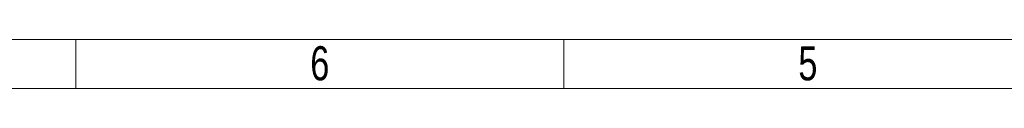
# Model space of a CAD drawing. Header units: millimetres. Extents: x 0 to 2258, y 0 to 438.
# Tile 26 of 39: x 1955 to 2059, y 14 to 19. Entities that reach past the tile are written whole.
import ezdxf

# ---------------------------------------------------------------- set-up
doc = ezdxf.new("R2010")
doc.units = ezdxf.units.MM
doc.header["$LTSCALE"] = 0.25
doc.styles.add('SLDTEXTSTYLE3', font='TXT', dxfattribs={"width": 0.75})

# ---------------------------------------------------------------- blocks, each defined once
blk = doc.blocks.new('cajetin')
at = {"color": 7, "linetype": 'Continuous', "lineweight": 18}
for p, q in [((853.5, 7.5), (7.5, 7.5)), ((430.5, 7.5), (430.5, 7.5)), ((430.5, 7.5), (430.5, 0)), ((505.5, 7.5), (505.5, 0)), ((861, 0), (0, 0))]:
    blk.add_line(p, q, dxfattribs=at)
at = {"color": 7, "linetype": 'Continuous', "lineweight": 0, "char_height": 5.25, "attachment_point": 2, "style": 'SLDTEXTSTYLE3'}
for s, insert in [('6', (468.01, 6.49)), ('5', (543.01, 6.49))]:
    blk.add_mtext(s, dxfattribs=dict(at, insert=insert))

msp = doc.modelspace()

# ---------------------------------------------------------------- block references
at = {"xscale": 0.689895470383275, "yscale": 0.689895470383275, "zscale": 0.689895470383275}
msp.add_blockref('cajetin', (1663.821, 13.917), dxfattribs=at)

doc.saveas('drawing.dxf')
